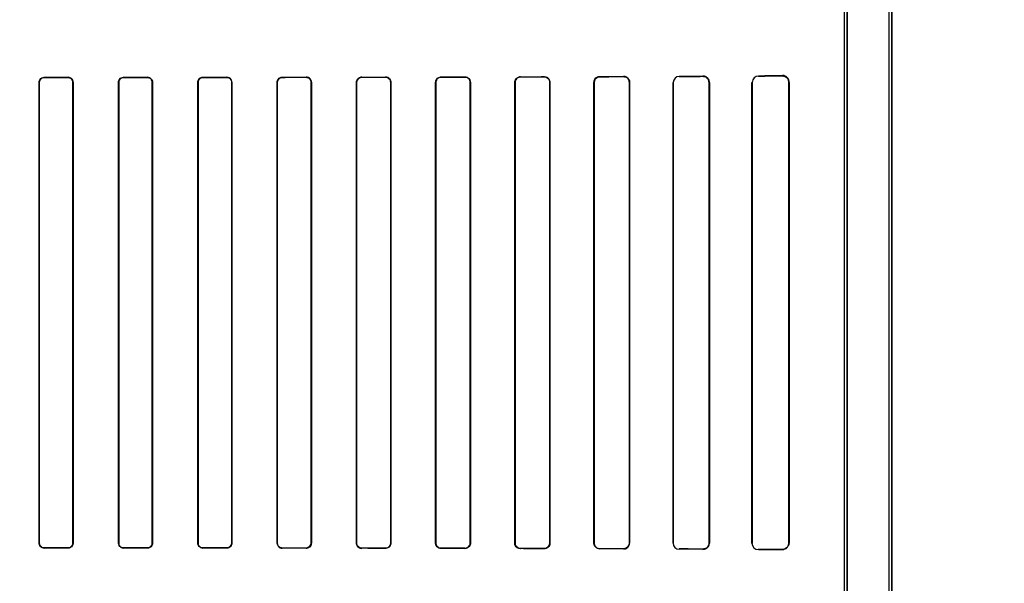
# Model space of a CAD drawing. Header units: millimetres. Extents: x 0 to 297, y 0 to 210.
# Tile 179 of 256: x 58.74 to 59.236, y 158.323 to 158.607. Entities that reach past the tile are written whole.
import ezdxf

# ---------------------------------------------------------------- set-up
doc = ezdxf.new("R2010")
doc.units = ezdxf.units.MM
doc.header["$LTSCALE"] = 16.335
doc.layers.get('0').update_dxf_attribs({"linetype": 'CONTINUOUS'})
for name, color, linetype in [('AXES_REF', 7, 'CONTINUOUS'), ('INTFCLR_1', 7, 'CONTINUOUS'), ('INTFCLR_72935', 7, 'CONTINUOUS')]:
    doc.layers.add(name, color=color, linetype=linetype)

msp = doc.modelspace()

# ---------------------------------------------------------------- linework, layer by layer
at = {"color": 7, "linetype": 'Continuous'}
for radius in [7.75666, 7.756, 7.70633]:
    msp.add_circle((57.5224, 154.5393), radius, dxfattribs=at)
msp.add_arc((57.5224, 154.5393), 7.68, 278.277129, 261.722871, dxfattribs=at)
at = {"layer": 'AXES_REF', "color": 9, "linetype": 'Continuous'}
for radius in [7.07561, 4.74286]:
    msp.add_circle((57.5224, 154.5393), radius, dxfattribs=at)
at = {"layer": 'INTFCLR_1', "color": 6, "linetype": 'Continuous'}
for p, q in [((59.17845, 157.33929), (59.17845, 159.4753)), ((59.17986, 157.33929), (59.17986, 159.47529)), ((59.15586, 157.76521), (59.15586, 158.72936)), ((59.15728, 158.72936), (59.15728, 157.76521)), ((58.75008, 158.34329), (58.75008, 158.57529)), ((58.75016, 158.34329), (58.75016, 158.57529)), ((58.76709, 158.57529), (58.76709, 158.34329)), ((58.76717, 158.57529), (58.76717, 158.34329)), ((58.79007, 158.34329), (58.79007, 158.57529)), ((58.79015, 158.34329), (58.79015, 158.57529)), ((58.8071, 158.57529), (58.8071, 158.34329)), ((58.80719, 158.57529), (58.80719, 158.34329)), ((58.83004, 158.34329), (58.83004, 158.57529)), ((58.83013, 158.34329), (58.83013, 158.57529)), ((58.84713, 158.57529), (58.84713, 158.34329)), ((58.84722, 158.57529), (58.84722, 158.34329)), ((58.87001, 158.34329), (58.87001, 158.57529)), ((58.87009, 158.34329), (58.87009, 158.57529)), ((58.88717, 158.57529), (58.88717, 158.34329)), ((58.88726, 158.57529), (58.88726, 158.34329)), ((58.90995, 158.34329), (58.90995, 158.57529)), ((58.91004, 158.34329), (58.91004, 158.57529)), ((58.92723, 158.57529), (58.92723, 158.34329)), ((58.92732, 158.57529), (58.92732, 158.34329)), ((58.94988, 158.34329), (58.94988, 158.57529)), ((58.94998, 158.34329), (58.94998, 158.57529)), ((58.96731, 158.57529), (58.96731, 158.34329)), ((58.96741, 158.57529), (58.96741, 158.34329)), ((58.98979, 158.34329), (58.98979, 158.57529)), ((58.98989, 158.34329), (58.98989, 158.57529)), ((59.0074, 158.57529), (59.0074, 158.34329)), ((59.00751, 158.57529), (59.00751, 158.34329)), ((59.02967, 158.34329), (59.02967, 158.57529)), ((59.02978, 158.34329), (59.02978, 158.57529)), ((59.04752, 158.57529), (59.04752, 158.34329)), ((59.04764, 158.57529), (59.04764, 158.34329)), ((59.06951, 158.34329), (59.06951, 158.57529)), ((59.06964, 158.34329), (59.06964, 158.57529)), ((59.08768, 158.57529), (59.08768, 158.34329)), ((59.08783, 158.57529), (59.08783, 158.34329)), ((59.10929, 158.34329), (59.10929, 158.57529)), ((59.10946, 158.34329), (59.10946, 158.57529)), ((59.1279, 158.57529), (59.1279, 158.34329)), ((59.1281, 158.57529), (59.1281, 158.34329))]:
    msp.add_line(p, q, dxfattribs=at)
at = {"layer": 'INTFCLR_1', "color": 9, "linetype": 'Continuous'}
for p, q in [((58.75262, 158.57783), (58.75262, 158.57775)), ((58.76462, 158.57775), (58.76462, 158.57783)), ((58.79262, 158.57784), (58.79262, 158.57776)), ((58.80462, 158.57776), (58.80462, 158.57785)), ((58.83262, 158.57787), (58.83262, 158.57778)), ((58.84462, 158.57779), (58.84462, 158.57788)), ((58.87262, 158.57791), (58.87262, 158.57782)), ((58.88462, 158.57783), (58.88462, 158.57792)), ((58.91262, 158.57796), (58.91262, 158.57787)), ((58.92462, 158.57789), (58.92462, 158.57798)), ((58.95262, 158.57804), (58.95262, 158.57794)), ((58.96462, 158.57796), (58.96462, 158.57806)), ((58.99262, 158.57813), (58.99262, 158.57803)), ((59.00462, 158.57806), (59.00462, 158.57817)), ((59.03262, 158.57825), (59.03262, 158.57814)), ((59.04462, 158.57818), (59.04462, 158.5783)), ((59.07262, 158.57841), (59.07262, 158.57828)), ((59.08462, 158.57833), (59.08462, 158.57847)), ((59.11262, 158.57864), (59.11262, 158.57847)), ((59.12462, 158.57854), (59.12462, 158.57873)), ((58.75016, 158.57529), (58.75008, 158.57529)), ((58.76717, 158.57529), (58.76709, 158.57529)), ((58.79015, 158.57529), (58.79007, 158.57529)), ((58.80719, 158.57529), (58.8071, 158.57529)), ((58.83013, 158.57529), (58.83004, 158.57529)), ((58.84722, 158.57529), (58.84713, 158.57529)), ((58.87009, 158.57529), (58.87001, 158.57529)), ((58.88726, 158.57529), (58.88717, 158.57529)), ((58.91004, 158.57529), (58.90995, 158.57529)), ((58.92732, 158.57529), (58.92723, 158.57529)), ((58.94998, 158.57529), (58.94988, 158.57529)), ((58.96741, 158.57529), (58.96731, 158.57529)), ((58.98989, 158.57529), (58.98979, 158.57529)), ((59.00751, 158.57529), (59.0074, 158.57529)), ((59.02978, 158.57529), (59.02967, 158.57529)), ((59.04764, 158.57529), (59.04752, 158.57529)), ((59.06964, 158.57529), (59.06951, 158.57529)), ((59.08783, 158.57529), (59.08768, 158.57529)), ((59.10946, 158.57529), (59.10929, 158.57529)), ((59.1281, 158.57529), (59.1279, 158.57529)), ((58.75008, 158.34329), (58.75016, 158.34329)), ((58.76709, 158.34329), (58.76717, 158.34329)), ((58.79007, 158.34329), (58.79015, 158.34329)), ((58.8071, 158.34329), (58.80719, 158.34329)), ((58.83004, 158.34329), (58.83013, 158.34329)), ((58.84713, 158.34329), (58.84722, 158.34329)), ((58.87001, 158.34329), (58.87009, 158.34329)), ((58.88717, 158.34329), (58.88726, 158.34329)), ((58.90995, 158.34329), (58.91004, 158.34329)), ((58.92723, 158.34329), (58.92732, 158.34329)), ((58.94988, 158.34329), (58.94998, 158.34329)), ((58.96731, 158.34329), (58.96741, 158.34329)), ((58.98979, 158.34329), (58.98989, 158.34329)), ((59.0074, 158.34329), (59.00751, 158.34329)), ((59.02967, 158.34329), (59.02978, 158.34329)), ((59.04752, 158.34329), (59.04764, 158.34329)), ((59.06951, 158.34329), (59.06964, 158.34329)), ((59.08768, 158.34329), (59.08783, 158.34329)), ((59.10929, 158.34329), (59.10946, 158.34329)), ((59.1279, 158.34329), (59.1281, 158.34329)), ((58.75262, 158.34083), (58.75262, 158.34074)), ((58.76462, 158.34074), (58.76462, 158.34082)), ((58.79262, 158.34082), (58.79262, 158.34073)), ((58.80462, 158.34073), (58.80462, 158.34081)), ((58.83262, 158.34079), (58.83262, 158.34071)), ((58.84462, 158.3407), (58.84462, 158.34078)), ((58.87262, 158.34075), (58.87262, 158.34067)), ((58.88462, 158.34065), (58.88462, 158.34074)), ((58.91262, 158.3407), (58.91262, 158.34061)), ((58.92462, 158.34059), (58.92462, 158.34068)), ((58.95262, 158.34063), (58.95262, 158.34054)), ((58.96462, 158.34051), (58.96462, 158.34061)), ((58.99262, 158.34055), (58.99262, 158.34044)), ((59.00462, 158.34041), (59.00462, 158.34052)), ((59.03262, 158.34044), (59.03262, 158.34032)), ((59.04462, 158.34028), (59.04462, 158.3404)), ((59.07262, 158.34029), (59.07262, 158.34016)), ((59.08462, 158.3401), (59.08462, 158.34024)), ((59.11262, 158.3401), (59.11262, 158.33993)), ((59.12462, 158.33984), (59.12462, 158.34003))]:
    msp.add_line(p, q, dxfattribs=at)
at = {"layer": 'INTFCLR_1', "color": 7, "linetype": 'Continuous'}
for points in [[(59.04562, 158.57813), (59.04552, 158.57816), (59.04541, 158.57819), (59.04531, 158.57822), (59.0452, 158.57824), (59.04509, 158.57826), (59.04497, 158.57828), (59.04486, 158.57829), (59.04474, 158.5783), (59.04462, 158.5783)], [(59.08462, 158.57833), (59.08473, 158.57833), (59.08484, 158.57832), (59.08495, 158.57831), (59.08506, 158.5783), (59.08518, 158.57828), (59.08529, 158.57826), (59.0854, 158.57824), (59.0855, 158.57821), (59.0856, 158.57817)], [(59.12462, 158.57854), (59.12475, 158.57854), (59.12487, 158.57853), (59.12498, 158.57852), (59.12509, 158.57851), (59.1252, 158.57849), (59.12531, 158.57847), (59.12541, 158.57845), (59.12551, 158.57842), (59.1256, 158.5784)], [(59.0856, 158.3404), (59.0855, 158.34037), (59.0854, 158.34034), (59.08529, 158.34031), (59.08518, 158.34029), (59.08508, 158.34027), (59.08497, 158.34026), (59.08485, 158.34025), (59.08474, 158.34024), (59.08462, 158.34024)], [(59.1256, 158.34018), (59.12551, 158.34015), (59.12541, 158.34012), (59.1253, 158.3401), (59.1252, 158.34008), (59.12509, 158.34006), (59.12498, 158.34005), (59.12487, 158.34004), (59.12475, 158.34003), (59.12462, 158.34003)]]:
    msp.add_lwpolyline(points, dxfattribs=at)
at = {"layer": 'INTFCLR_1', "color": 6, "linetype": 'Continuous'}
for centre, radius, start, end in [((59.07264, 158.57529), 0.00299, 90.2306, 179.9982), ((59.12465, 158.57529), 0.00345, 0.0106, 90.4957), ((59.04463, 158.34329), 0.00301, 269.7832, 359.9982), ((59.11265, 158.34329), 0.00335, 180.0055, 269.6007)]:
    msp.add_arc(centre, radius, start, end, dxfattribs=at)
for centre, major_axis, start_param, end_param in [((58.73862, 158.57929), (0.41724, 0), -1.537236, -1.508442), ((58.73862, 158.57929), (0.44124, 0), -1.539062, -1.511838), ((58.73862, 158.57929), (0.41724, 0), -1.441011, -1.411947), ((58.73862, 158.57929), (0.44124, 0), -1.448107, -1.420655), ((58.73862, 158.57929), (0.41724, 0), -1.343557, -1.313932), ((58.73862, 158.57929), (0.44124, 0), -1.356116, -1.328192), ((58.73862, 158.57929), (0.41724, 0), -1.243846, -1.213314), ((58.73862, 158.57929), (0.44124, 0), -1.262235, -1.233556), ((58.73862, 158.57929), (0.41724, 0), -1.140627, -1.108745), ((58.73862, 158.57929), (0.44124, 0), -1.165445, -1.135656), ((58.73862, 158.57929), (0.41724, 0), -1.032246, -0.998394), ((58.73862, 158.57929), (0.44124, 0), -1.064439, -1.033062), ((58.73862, 158.57929), (0.41724, 0), -0.9163, -0.879521), ((58.73862, 158.57929), (0.44124, 0), -0.9574, -0.923735), ((58.73862, 158.57929), (0.41724, 0), -0.788898, -0.747504), ((58.73862, 158.57929), (0.44124, 0), -0.841558, -0.804464), ((58.73862, 158.57929), (0.41724, 0), -0.642675, -0.593022), ((58.73862, 158.57929), (0.44124, 0), -0.712156, -0.66947), ((58.73862, 158.57929), (0.41724, 0), -0.4593, -0.389436), ((58.73862, 158.57929), (0.44124, 0), -0.559335, -0.505765), ((58.73862, 158.33929), (0.44124, 0), 1.511838, 1.539062), ((58.73862, 158.33929), (0.41724, 0), 1.508442, 1.537236), ((58.73862, 158.33929), (0.44124, 0), 1.420655, 1.448107), ((58.73862, 158.33929), (0.41724, 0), 1.411947, 1.441011), ((58.73862, 158.33929), (0.44124, 0), 1.328192, 1.356116), ((58.73862, 158.33929), (0.41724, 0), 1.313932, 1.343557), ((58.73862, 158.33929), (0.44124, 0), 1.233556, 1.262235), ((58.73862, 158.33929), (0.41724, 0), 1.213314, 1.243846), ((58.73862, 158.33929), (0.44124, 0), 1.135656, 1.165445), ((58.73862, 158.33929), (0.41724, 0), 1.108745, 1.140627), ((58.73862, 158.33929), (0.44124, 0), 1.033062, 1.064439), ((58.73862, 158.33929), (0.41724, 0), 0.998394, 1.032246), ((58.73862, 158.33929), (0.44124, 0), 0.923735, 0.9574), ((58.73862, 158.33929), (0.41724, 0), 0.879521, 0.9163), ((58.73862, 158.33929), (0.44124, 0), 0.804464, 0.841558), ((58.73862, 158.33929), (0.41724, 0), 0.747504, 0.788898), ((58.73862, 158.33929), (0.44124, 0), 0.66947, 0.712156), ((58.73862, 158.33929), (0.41724, 0), 0.593022, 0.642675), ((58.73862, 158.33929), (0.44124, 0), 0.505765, 0.559335), ((58.73862, 158.33929), (0.41724, 0), 0.389436, 0.4593)]:
    msp.add_ellipse(centre, major_axis=major_axis, ratio=0.003491, start_param=start_param, end_param=end_param, dxfattribs=at)
for points, knots in [([(58.75008, 158.57529), (58.75008, 158.57578), (58.75045, 158.5771), (58.75182, 158.57783), (58.75262, 158.57783)], [0, 0, 0, 0, 0.381416, 1, 1, 1, 1]), ([(58.75016, 158.57529), (58.75016, 158.57586), (58.75062, 158.57715), (58.75194, 158.57775), (58.75262, 158.57775)], [0, 0, 0, 0, 0.453813, 1, 1, 1, 1]), ([(58.76717, 158.57529), (58.76717, 158.57574), (58.76684, 158.57705), (58.76546, 158.57783), (58.76462, 158.57783)], [0, 0, 0, 0, 0.349847, 1, 1, 1, 1]), ([(58.76462, 158.57775), (58.7651, 158.57775), (58.76638, 158.57739), (58.76709, 158.57606), (58.76709, 158.57529)], [0, 0, 0, 0, 0.381752, 1, 1, 1, 1]), ([(58.79007, 158.57529), (58.79007, 158.57578), (58.79044, 158.57711), (58.79182, 158.57784), (58.79262, 158.57784)], [0, 0, 0, 0, 0.380354, 1, 1, 1, 1]), ([(58.79015, 158.57529), (58.79015, 158.57586), (58.79062, 158.57716), (58.79194, 158.57776), (58.79262, 158.57776)], [0, 0, 0, 0, 0.455659, 1, 1, 1, 1]), ([(58.80719, 158.57529), (58.80719, 158.57574), (58.80686, 158.57705), (58.80547, 158.57785), (58.80462, 158.57785)], [0, 0, 0, 0, 0.345399, 1, 1, 1, 1]), ([(58.80462, 158.57776), (58.80511, 158.57776), (58.80639, 158.5774), (58.8071, 158.57606), (58.8071, 158.57529)], [0, 0, 0, 0, 0.383191, 1, 1, 1, 1]), ([(58.83004, 158.57529), (58.83004, 158.57578), (58.83042, 158.57712), (58.83181, 158.57787), (58.83262, 158.57787)], [0, 0, 0, 0, 0.377865, 1, 1, 1, 1]), ([(58.83013, 158.57529), (58.83013, 158.57586), (58.83059, 158.57717), (58.83192, 158.57778), (58.83262, 158.57778)], [0, 0, 0, 0, 0.450447, 1, 1, 1, 1]), ([(58.84722, 158.57529), (58.84722, 158.57573), (58.84689, 158.57707), (58.84549, 158.57788), (58.84462, 158.57788)], [0, 0, 0, 0, 0.341445, 1, 1, 1, 1]), ([(58.84462, 158.57779), (58.84511, 158.57779), (58.84642, 158.57742), (58.84713, 158.57607), (58.84713, 158.57529)], [0, 0, 0, 0, 0.385961, 1, 1, 1, 1]), ([(58.87001, 158.57529), (58.87001, 158.57587), (58.87047, 158.57725), (58.87187, 158.57791), (58.87262, 158.57791)], [0, 0, 0, 0, 0.439306, 1, 1, 1, 1]), ([(58.87009, 158.57529), (58.87009, 158.57586), (58.87055, 158.57719), (58.87191, 158.57782), (58.87262, 158.57782)], [0, 0, 0, 0, 0.445822, 1, 1, 1, 1]), ([(58.88462, 158.57792), (58.88509, 158.57792), (58.88645, 158.57758), (58.88726, 158.57615), (58.88726, 158.57529)], [0, 0, 0, 0, 0.350516, 1, 1, 1, 1]), ([(58.88462, 158.57783), (58.88513, 158.57783), (58.88645, 158.57745), (58.88717, 158.57608), (58.88717, 158.57529)], [0, 0, 0, 0, 0.39028, 1, 1, 1, 1]), ([(58.90995, 158.57529), (58.90995, 158.57588), (58.91042, 158.57728), (58.91185, 158.57796), (58.91262, 158.57796)], [0, 0, 0, 0, 0.432834, 1, 1, 1, 1]), ([(58.91004, 158.57529), (58.91004, 158.57586), (58.91049, 158.57721), (58.91188, 158.57787), (58.91262, 158.57787)], [0, 0, 0, 0, 0.434514, 1, 1, 1, 1]), ([(58.92462, 158.57798), (58.92511, 158.57798), (58.9265, 158.57763), (58.92732, 158.57617), (58.92732, 158.57529)], [0, 0, 0, 0, 0.356863, 1, 1, 1, 1]), ([(58.92462, 158.57789), (58.92515, 158.57789), (58.92651, 158.57749), (58.92723, 158.57609), (58.92723, 158.57529)], [0, 0, 0, 0, 0.396507, 1, 1, 1, 1]), ([(58.94988, 158.57529), (58.94988, 158.57588), (58.95034, 158.57732), (58.95182, 158.57804), (58.95262, 158.57804)], [0, 0, 0, 0, 0.424164, 1, 1, 1, 1]), ([(58.94998, 158.57529), (58.94998, 158.57586), (58.95043, 158.57725), (58.95185, 158.57794), (58.95262, 158.57794)], [0, 0, 0, 0, 0.426865, 1, 1, 1, 1]), ([(58.96462, 158.57806), (58.96514, 158.57806), (58.96658, 158.57768), (58.96741, 158.57618), (58.96741, 158.57529)], [0, 0, 0, 0, 0.365847, 1, 1, 1, 1]), ([(58.96462, 158.57796), (58.96512, 158.57797), (58.9665, 158.5776), (58.96731, 158.57615), (58.96731, 158.57529)], [0, 0, 0, 0, 0.362579, 1, 1, 1, 1]), ([(58.98979, 158.57529), (58.98979, 158.57588), (58.99025, 158.57737), (58.99177, 158.57813), (58.99262, 158.57813)], [0, 0, 0, 0, 0.412854, 1, 1, 1, 1]), ([(58.98989, 158.57529), (58.98989, 158.57587), (58.99034, 158.5773), (58.99181, 158.57803), (58.99262, 158.57803)], [0, 0, 0, 0, 0.417005, 1, 1, 1, 1]), ([(59.00462, 158.57817), (59.00518, 158.57817), (59.00668, 158.57775), (59.00751, 158.5762), (59.00751, 158.57529)], [0, 0, 0, 0, 0.379371, 1, 1, 1, 1]), ([(59.00462, 158.57806), (59.00515, 158.57806), (59.00659, 158.57767), (59.0074, 158.57617), (59.0074, 158.57529)], [0, 0, 0, 0, 0.373842, 1, 1, 1, 1]), ([(59.02967, 158.57529), (59.02967, 158.57588), (59.03012, 158.57742), (59.03171, 158.57825), (59.03262, 158.57825)], [0, 0, 0, 0, 0.39343, 1, 1, 1, 1]), ([(59.02978, 158.57529), (59.02978, 158.57587), (59.03023, 158.57735), (59.03176, 158.57814), (59.03262, 158.57814)], [0, 0, 0, 0, 0.402384, 1, 1, 1, 1]), ([(59.04462, 158.57818), (59.0452, 158.57818), (59.04671, 158.57774), (59.04752, 158.57618), (59.04752, 158.57529)], [0, 0, 0, 0, 0.39382, 1, 1, 1, 1]), ([(58.75008, 158.34329), (58.75008, 158.3427), (58.75055, 158.34136), (58.75191, 158.34074), (58.75262, 158.34074)], [0, 0, 0, 0, 0.453711, 1, 1, 1, 1]), ([(58.75262, 158.34083), (58.75215, 158.34083), (58.75087, 158.34119), (58.75016, 158.34251), (58.75016, 158.34329)], [0, 0, 0, 0, 0.381533, 1, 1, 1, 1]), ([(58.76717, 158.34329), (58.76717, 158.34279), (58.7668, 158.34147), (58.76542, 158.34074), (58.76462, 158.34074)], [0, 0, 0, 0, 0.381125, 1, 1, 1, 1]), ([(58.76709, 158.34329), (58.76709, 158.34271), (58.76662, 158.34141), (58.7653, 158.34082), (58.76462, 158.34082)], [0, 0, 0, 0, 0.459192, 1, 1, 1, 1]), ([(58.79007, 158.34329), (58.79007, 158.34284), (58.7904, 158.34152), (58.79178, 158.34073), (58.79262, 158.34073)], [0, 0, 0, 0, 0.346964, 1, 1, 1, 1]), ([(58.79262, 158.34082), (58.79214, 158.34082), (58.79086, 158.34118), (58.79015, 158.34251), (58.79015, 158.34329)], [0, 0, 0, 0, 0.382518, 1, 1, 1, 1]), ([(58.80719, 158.34329), (58.80719, 158.34279), (58.80681, 158.34146), (58.80543, 158.34072), (58.80462, 158.34073)], [0, 0, 0, 0, 0.379458, 1, 1, 1, 1]), ([(58.8071, 158.34329), (58.8071, 158.34271), (58.80664, 158.34141), (58.80531, 158.34081), (58.80462, 158.34081)], [0, 0, 0, 0, 0.453787, 1, 1, 1, 1]), ([(58.83004, 158.34329), (58.83004, 158.34284), (58.83037, 158.34151), (58.83177, 158.34071), (58.83262, 158.34071)], [0, 0, 0, 0, 0.342753, 1, 1, 1, 1]), ([(58.83262, 158.34079), (58.83214, 158.34079), (58.83084, 158.34116), (58.83013, 158.34251), (58.83013, 158.34329)], [0, 0, 0, 0, 0.38478, 1, 1, 1, 1]), ([(58.84722, 158.34329), (58.84722, 158.3427), (58.84675, 158.34134), (58.84536, 158.3407), (58.84462, 158.3407)], [0, 0, 0, 0, 0.442115, 1, 1, 1, 1]), ([(58.84713, 158.34329), (58.84713, 158.34271), (58.84667, 158.34139), (58.84533, 158.34078), (58.84462, 158.34078)], [0, 0, 0, 0, 0.449607, 1, 1, 1, 1]), ([(58.87262, 158.34075), (58.87212, 158.34076), (58.87081, 158.34114), (58.87009, 158.3425), (58.87009, 158.34329)], [0, 0, 0, 0, 0.388492, 1, 1, 1, 1]), ([(58.88717, 158.34329), (58.88717, 158.34272), (58.88672, 158.34138), (58.88535, 158.34074), (58.88462, 158.34074)], [0, 0, 0, 0, 0.438001, 1, 1, 1, 1]), ([(58.88726, 158.34329), (58.88726, 158.3427), (58.8868, 158.34131), (58.88538, 158.34065), (58.88462, 158.34065)], [0, 0, 0, 0, 0.436747, 1, 1, 1, 1]), ([(58.91262, 158.34061), (58.91214, 158.34061), (58.91076, 158.34097), (58.90995, 158.34241), (58.90995, 158.34329)], [0, 0, 0, 0, 0.354298, 1, 1, 1, 1]), ([(58.91262, 158.3407), (58.91211, 158.3407), (58.91076, 158.3411), (58.91004, 158.34249), (58.91004, 158.34329)], [0, 0, 0, 0, 0.393954, 1, 1, 1, 1]), ([(58.92723, 158.34329), (58.92723, 158.34271), (58.92678, 158.34135), (58.92538, 158.34068), (58.92462, 158.34068)], [0, 0, 0, 0, 0.431437, 1, 1, 1, 1]), ([(58.92732, 158.34329), (58.92732, 158.3427), (58.92686, 158.34128), (58.92541, 158.34059), (58.92462, 158.34059)], [0, 0, 0, 0, 0.429291, 1, 1, 1, 1]), ([(58.95262, 158.34054), (58.95212, 158.34054), (58.9507, 158.34092), (58.94988, 158.3424), (58.94988, 158.34329)], [0, 0, 0, 0, 0.361997, 1, 1, 1, 1]), ([(58.95262, 158.34063), (58.95208, 158.34064), (58.9507, 158.34105), (58.94998, 158.34248), (58.94998, 158.34329)], [0, 0, 0, 0, 0.401644, 1, 1, 1, 1]), ([(58.96731, 158.34329), (58.96731, 158.34271), (58.96685, 158.34131), (58.96541, 158.34061), (58.96462, 158.34061)], [0, 0, 0, 0, 0.422805, 1, 1, 1, 1]), ([(58.96741, 158.34329), (58.96741, 158.34269), (58.96694, 158.34124), (58.96544, 158.34051), (58.96462, 158.34051)], [0, 0, 0, 0, 0.419413, 1, 1, 1, 1]), ([(58.99262, 158.34044), (58.99208, 158.34044), (58.99061, 158.34085), (58.98979, 158.34238), (58.98979, 158.34329)], [0, 0, 0, 0, 0.373746, 1, 1, 1, 1]), ([(58.99262, 158.34055), (58.99211, 158.34055), (58.99069, 158.34093), (58.98989, 158.34241), (58.98989, 158.34329)], [0, 0, 0, 0, 0.369219, 1, 1, 1, 1]), ([(59.0074, 158.34329), (59.0074, 158.34271), (59.00695, 158.34126), (59.00545, 158.34051), (59.00462, 158.34052)], [0, 0, 0, 0, 0.4116, 1, 1, 1, 1]), ([(59.00751, 158.34329), (59.00751, 158.34269), (59.00705, 158.34119), (59.0055, 158.34041), (59.00462, 158.34041)], [0, 0, 0, 0, 0.405294, 1, 1, 1, 1]), ([(59.03262, 158.34032), (59.03203, 158.34032), (59.03049, 158.34078), (59.02967, 158.34238), (59.02967, 158.34329)], [0, 0, 0, 0, 0.394588, 1, 1, 1, 1]), ([(59.04752, 158.34329), (59.04752, 158.34271), (59.04708, 158.3412), (59.04552, 158.34039), (59.04462, 158.3404)], [0, 0, 0, 0, 0.392608, 1, 1, 1, 1])]:
    msp.add_open_spline(points, degree=3, knots=knots, dxfattribs=at)
at = {"layer": 'INTFCLR_1', "color": 7, "linetype": 'Continuous'}
for points, knots in [([(59.04462, 158.5783), (59.04524, 158.57829), (59.04681, 158.57783), (59.04765, 158.57621), (59.04764, 158.57529)], [0, 0, 0, 0, 0.401573, 1, 1, 1, 1]), ([(59.08462, 158.57833), (59.0852, 158.57832), (59.08627, 158.57803), (59.0874, 158.57684), (59.08768, 158.57582), (59.08768, 158.57529)], [0, 0, 0, 0, 0.362579, 0.663883, 1, 1, 1, 1]), ([(59.0856, 158.57817), (59.08611, 158.578), (59.08721, 158.57728), (59.08768, 158.57599), (59.08768, 158.57529)], [0, 0, 0, 0, 0.432621, 1, 1, 1, 1]), ([(59.12462, 158.57854), (59.12513, 158.57854), (59.12622, 158.57829), (59.12754, 158.57712), (59.1279, 158.57591), (59.1279, 158.57529)], [0, 0, 0, 0, 0.299644, 0.633021, 1, 1, 1, 1]), ([(59.1256, 158.5784), (59.12605, 158.57826), (59.12726, 158.57759), (59.1279, 158.57617), (59.1279, 158.57529)], [0, 0, 0, 0, 0.345302, 1, 1, 1, 1]), ([(59.08768, 158.34329), (59.08768, 158.34276), (59.08741, 158.34174), (59.08628, 158.34055), (59.0852, 158.34025), (59.08462, 158.34024)], [0, 0, 0, 0, 0.33515, 0.63236, 1, 1, 1, 1]), ([(59.1279, 158.34329), (59.1279, 158.34284), (59.1277, 158.3419), (59.12667, 158.3405), (59.12538, 158.34004), (59.12462, 158.34003)], [0, 0, 0, 0, 0.264771, 0.552584, 1, 1, 1, 1])]:
    msp.add_open_spline(points, degree=3, knots=knots, dxfattribs=at)
at = {"layer": 'INTFCLR_72935', "color": 6, "linetype": 'Continuous'}
for p, q in [((59.17845, 157.33929), (59.17845, 159.47531)), ((59.17986, 159.47529), (59.17986, 157.33929)), ((59.15586, 157.76287), (59.15586, 158.7317)), ((59.15728, 157.76144), (59.15728, 158.73313)), ((58.75008, 158.57529), (58.75008, 158.34329)), ((58.75016, 158.57529), (58.75016, 158.34329)), ((58.76709, 158.34329), (58.76709, 158.57529)), ((58.76717, 158.34329), (58.76717, 158.57529)), ((58.79007, 158.57529), (58.79007, 158.34329)), ((58.79015, 158.57529), (58.79015, 158.34329)), ((58.8071, 158.34329), (58.8071, 158.57529)), ((58.80719, 158.34329), (58.80719, 158.57529)), ((58.83004, 158.57529), (58.83004, 158.34329)), ((58.83013, 158.57529), (58.83013, 158.34329)), ((58.84713, 158.34329), (58.84713, 158.57529)), ((58.84722, 158.34329), (58.84722, 158.57529)), ((58.87001, 158.57529), (58.87001, 158.34329)), ((58.87009, 158.57529), (58.87009, 158.34329)), ((58.88717, 158.34329), (58.88717, 158.57529)), ((58.88726, 158.34329), (58.88726, 158.57529)), ((58.90995, 158.57529), (58.90995, 158.34329)), ((58.91004, 158.57529), (58.91004, 158.34329)), ((58.92723, 158.34329), (58.92723, 158.57529)), ((58.92732, 158.34329), (58.92732, 158.57529)), ((58.94988, 158.57529), (58.94988, 158.34329)), ((58.94998, 158.57529), (58.94998, 158.34329)), ((58.96731, 158.34329), (58.96731, 158.57529)), ((58.96741, 158.34329), (58.96741, 158.57529)), ((58.98979, 158.57529), (58.98979, 158.34329)), ((58.98989, 158.57529), (58.98989, 158.34329)), ((59.0074, 158.34329), (59.0074, 158.57529)), ((59.00751, 158.34329), (59.00751, 158.57529)), ((59.02967, 158.57529), (59.02967, 158.34329)), ((59.02978, 158.57529), (59.02978, 158.34329)), ((59.04752, 158.34329), (59.04752, 158.57529)), ((59.04764, 158.34329), (59.04764, 158.57529)), ((59.06951, 158.57529), (59.06951, 158.34329)), ((59.06964, 158.57529), (59.06964, 158.34329)), ((59.08768, 158.34329), (59.08768, 158.57529)), ((59.08783, 158.34329), (59.08783, 158.57529)), ((59.10929, 158.57529), (59.10929, 158.34329)), ((59.10946, 158.57529), (59.10946, 158.34329)), ((59.1279, 158.34329), (59.1279, 158.57529)), ((59.1281, 158.34329), (59.1281, 158.57529))]:
    msp.add_line(p, q, dxfattribs=at)
at = {"layer": 'INTFCLR_72935', "color": 9, "linetype": 'Continuous'}
for p, q in [((58.75262, 158.57775), (58.75262, 158.57783)), ((58.76462, 158.57783), (58.76462, 158.57775)), ((58.79262, 158.57776), (58.79262, 158.57784)), ((58.80462, 158.57785), (58.80462, 158.57776)), ((58.83262, 158.57778), (58.83262, 158.57787)), ((58.84462, 158.57788), (58.84462, 158.57779)), ((58.87262, 158.57782), (58.87262, 158.57791)), ((58.88462, 158.57792), (58.88462, 158.57783)), ((58.91262, 158.57787), (58.91262, 158.57796)), ((58.92462, 158.57798), (58.92462, 158.57789)), ((58.95262, 158.57794), (58.95262, 158.57804)), ((58.96462, 158.57806), (58.96462, 158.57796)), ((58.99262, 158.57803), (58.99262, 158.57813)), ((59.00462, 158.57817), (59.00462, 158.57806)), ((59.03262, 158.57814), (59.03262, 158.57825)), ((59.04462, 158.5783), (59.04462, 158.57818)), ((59.07262, 158.57828), (59.07262, 158.57841)), ((59.08462, 158.57847), (59.08462, 158.57833)), ((59.11262, 158.57847), (59.11262, 158.57864)), ((59.12462, 158.57873), (59.12462, 158.57854)), ((58.75008, 158.57529), (58.75016, 158.57529)), ((58.76709, 158.57529), (58.76717, 158.57529)), ((58.79007, 158.57529), (58.79015, 158.57529)), ((58.8071, 158.57529), (58.80719, 158.57529)), ((58.83004, 158.57529), (58.83013, 158.57529)), ((58.84713, 158.57529), (58.84722, 158.57529)), ((58.87001, 158.57529), (58.87009, 158.57529)), ((58.88717, 158.57529), (58.88726, 158.57529)), ((58.90995, 158.57529), (58.91004, 158.57529)), ((58.92723, 158.57529), (58.92732, 158.57529)), ((58.94988, 158.57529), (58.94998, 158.57529)), ((58.96731, 158.57529), (58.96741, 158.57529)), ((58.98979, 158.57529), (58.98989, 158.57529)), ((59.0074, 158.57529), (59.00751, 158.57529)), ((59.02967, 158.57529), (59.02978, 158.57529)), ((59.04752, 158.57529), (59.04764, 158.57529)), ((59.06951, 158.57529), (59.06964, 158.57529)), ((59.08768, 158.57529), (59.08783, 158.57529)), ((59.10929, 158.57529), (59.10946, 158.57529)), ((59.1279, 158.57529), (59.1281, 158.57529)), ((58.75016, 158.34329), (58.75008, 158.34329)), ((58.76717, 158.34329), (58.76709, 158.34329)), ((58.79015, 158.34329), (58.79007, 158.34329)), ((58.80719, 158.34329), (58.8071, 158.34329)), ((58.83013, 158.34329), (58.83004, 158.34329)), ((58.84722, 158.34329), (58.84713, 158.34329)), ((58.87009, 158.34329), (58.87001, 158.34329)), ((58.88726, 158.34329), (58.88717, 158.34329)), ((58.91004, 158.34329), (58.90995, 158.34329)), ((58.92732, 158.34329), (58.92723, 158.34329)), ((58.94998, 158.34329), (58.94988, 158.34329)), ((58.96741, 158.34329), (58.96731, 158.34329)), ((58.98989, 158.34329), (58.98979, 158.34329)), ((59.00751, 158.34329), (59.0074, 158.34329)), ((59.02978, 158.34329), (59.02967, 158.34329)), ((59.04764, 158.34329), (59.04752, 158.34329)), ((59.06964, 158.34329), (59.06951, 158.34329)), ((59.08783, 158.34329), (59.08768, 158.34329)), ((59.10946, 158.34329), (59.10929, 158.34329)), ((59.1281, 158.34329), (59.1279, 158.34329)), ((58.75262, 158.34074), (58.75262, 158.34083)), ((58.76462, 158.34082), (58.76462, 158.34074)), ((58.79262, 158.34073), (58.79262, 158.34082)), ((58.80462, 158.34081), (58.80462, 158.34073)), ((58.83262, 158.34071), (58.83262, 158.34079)), ((58.84462, 158.34078), (58.84462, 158.3407)), ((58.87262, 158.34067), (58.87262, 158.34075)), ((58.88462, 158.34074), (58.88462, 158.34065)), ((58.91262, 158.34061), (58.91262, 158.3407)), ((58.92462, 158.34068), (58.92462, 158.34059)), ((58.95262, 158.34054), (58.95262, 158.34063)), ((58.96462, 158.34061), (58.96462, 158.34051)), ((58.99262, 158.34044), (58.99262, 158.34055)), ((59.00462, 158.34052), (59.00462, 158.34041)), ((59.03262, 158.34032), (59.03262, 158.34044)), ((59.04462, 158.3404), (59.04462, 158.34028)), ((59.07262, 158.34016), (59.07262, 158.34029)), ((59.08462, 158.34024), (59.08462, 158.3401)), ((59.11262, 158.33993), (59.11262, 158.3401)), ((59.12462, 158.34003), (59.12462, 158.33984))]:
    msp.add_line(p, q, dxfattribs=at)
at = {"layer": 'INTFCLR_72935', "color": 7, "linetype": 'Continuous'}
for points in [[(59.08462, 158.57847), (59.08475, 158.57847), (59.08487, 158.57847), (59.08498, 158.57845), (59.0851, 158.57844), (59.0852, 158.57842), (59.08531, 158.5784), (59.08542, 158.57838), (59.08552, 158.57835), (59.08561, 158.57832)], [(59.0856, 158.57818), (59.0855, 158.57821), (59.0854, 158.57824), (59.08529, 158.57826), (59.08518, 158.57828), (59.08508, 158.5783), (59.08497, 158.57831), (59.08485, 158.57832), (59.08474, 158.57833), (59.08462, 158.57833)], [(59.1256, 158.5784), (59.12551, 158.57842), (59.12541, 158.57845), (59.1253, 158.57847), (59.1252, 158.57849), (59.12509, 158.57851), (59.12498, 158.57852), (59.12487, 158.57853), (59.12475, 158.57854), (59.12462, 158.57854)], [(59.04562, 158.34044), (59.04552, 158.34041), (59.04541, 158.34038), (59.04531, 158.34035), (59.0452, 158.34033), (59.04509, 158.34031), (59.04497, 158.3403), (59.04486, 158.34029), (59.04474, 158.34028), (59.04462, 158.34028)], [(59.08462, 158.34024), (59.08473, 158.34024), (59.08484, 158.34025), (59.08495, 158.34026), (59.08506, 158.34027), (59.08518, 158.34029), (59.08529, 158.34031), (59.0854, 158.34034), (59.0855, 158.34037), (59.0856, 158.3404)], [(59.08562, 158.34025), (59.08552, 158.34022), (59.08542, 158.3402), (59.08531, 158.34017), (59.08521, 158.34015), (59.0851, 158.34013), (59.08498, 158.34012), (59.08487, 158.34011), (59.08475, 158.3401), (59.08462, 158.3401)], [(59.12462, 158.34003), (59.12475, 158.34003), (59.12487, 158.34004), (59.12498, 158.34005), (59.12509, 158.34006), (59.1252, 158.34008), (59.12531, 158.3401), (59.12541, 158.34012), (59.12551, 158.34015), (59.1256, 158.34018)]]:
    msp.add_lwpolyline(points, dxfattribs=at)
at = {"layer": 'INTFCLR_72935', "color": 6, "linetype": 'Continuous'}
for centre, radius, start, end in [((59.04463, 158.57529), 0.00301, 0.0019, 90.2168), ((59.07264, 158.57529), 0.00299, 90.2297, 179.999), ((59.11264, 158.57529), 0.00318, 90.316, 179.9978), ((59.07264, 158.34329), 0.00313, 180.0043, 269.7331), ((59.11265, 158.34329), 0.00335, 180.0055, 269.6007)]:
    msp.add_arc(centre, radius, start, end, dxfattribs=at)
for centre, major_axis, start_param, end_param in [((58.73862, 158.57929), (0.41724, 0), -1.537236, -1.508442), ((58.73862, 158.57929), (0.44124, 0), -1.539062, -1.511838), ((58.73862, 158.57929), (0.41724, 0), -1.441011, -1.411947), ((58.73862, 158.57929), (0.44124, 0), -1.448107, -1.420655), ((58.73862, 158.57929), (0.41724, 0), -1.343557, -1.313932), ((58.73862, 158.57929), (0.44124, 0), -1.356116, -1.328192), ((58.73862, 158.57929), (0.41724, 0), -1.243846, -1.213314), ((58.73862, 158.57929), (0.44124, 0), -1.262235, -1.233556), ((58.73862, 158.57929), (0.41724, 0), -1.140627, -1.108745), ((58.73862, 158.57929), (0.44124, 0), -1.165445, -1.135656), ((58.73862, 158.57929), (0.41724, 0), -1.032246, -0.998394), ((58.73862, 158.57929), (0.44124, 0), -1.064439, -1.033062), ((58.73862, 158.57929), (0.41724, 0), -0.9163, -0.879521), ((58.73862, 158.57929), (0.44124, 0), -0.9574, -0.923735), ((58.73862, 158.57929), (0.41724, 0), -0.788898, -0.747504), ((58.73862, 158.57929), (0.44124, 0), -0.841558, -0.804464), ((58.73862, 158.57929), (0.41724, 0), -0.642675, -0.593022), ((58.73862, 158.57929), (0.44124, 0), -0.712156, -0.66947), ((58.73862, 158.57929), (0.41724, 0), -0.4593, -0.389436), ((58.73862, 158.57929), (0.44124, 0), -0.559335, -0.505765), ((58.73862, 158.33929), (0.44124, 0), 1.511838, 1.539062), ((58.73862, 158.33929), (0.41724, 0), 1.508442, 1.537236), ((58.73862, 158.33929), (0.44124, 0), 1.420655, 1.448107), ((58.73862, 158.33929), (0.41724, 0), 1.411947, 1.441011), ((58.73862, 158.33929), (0.44124, 0), 1.328192, 1.356116), ((58.73862, 158.33929), (0.41724, 0), 1.313932, 1.343557), ((58.73862, 158.33929), (0.44124, 0), 1.233556, 1.262235), ((58.73862, 158.33929), (0.41724, 0), 1.213314, 1.243846), ((58.73862, 158.33929), (0.44124, 0), 1.135656, 1.165445), ((58.73862, 158.33929), (0.41724, 0), 1.108745, 1.140627), ((58.73862, 158.33929), (0.44124, 0), 1.033062, 1.064439), ((58.73862, 158.33929), (0.41724, 0), 0.998394, 1.032246), ((58.73862, 158.33929), (0.44124, 0), 0.923735, 0.9574), ((58.73862, 158.33929), (0.41724, 0), 0.879521, 0.9163), ((58.73862, 158.33929), (0.44124, 0), 0.804464, 0.841558), ((58.73862, 158.33929), (0.41724, 0), 0.747504, 0.788898), ((58.73862, 158.33929), (0.44124, 0), 0.66947, 0.712156), ((58.73862, 158.33929), (0.41724, 0), 0.593022, 0.642675), ((58.73862, 158.33929), (0.44124, 0), 0.505765, 0.559335), ((58.73862, 158.33929), (0.41724, 0), 0.389436, 0.4593)]:
    msp.add_ellipse(centre, major_axis=major_axis, ratio=0.003491, start_param=start_param, end_param=end_param, dxfattribs=at)
for points, knots in [([(58.75008, 158.57529), (58.75008, 158.57588), (58.75055, 158.57722), (58.75191, 158.57783), (58.75262, 158.57783)], [0, 0, 0, 0, 0.453711, 1, 1, 1, 1]), ([(58.75262, 158.57775), (58.75214, 158.57775), (58.75086, 158.57738), (58.75016, 158.57605), (58.75016, 158.57529)], [0, 0, 0, 0, 0.386481, 1, 1, 1, 1]), ([(58.76462, 158.57783), (58.76513, 158.57783), (58.76645, 158.57745), (58.76717, 158.57608), (58.76717, 158.57529)], [0, 0, 0, 0, 0.390178, 1, 1, 1, 1]), ([(58.76709, 158.57529), (58.76709, 158.57586), (58.76662, 158.57716), (58.7653, 158.57775), (58.76462, 158.57775)], [0, 0, 0, 0, 0.459192, 1, 1, 1, 1]), ([(58.79007, 158.57529), (58.79007, 158.57588), (58.79055, 158.57723), (58.79191, 158.57784), (58.79262, 158.57784)], [0, 0, 0, 0, 0.455466, 1, 1, 1, 1]), ([(58.79262, 158.57776), (58.79213, 158.57776), (58.79085, 158.57739), (58.79015, 158.57605), (58.79015, 158.57529)], [0, 0, 0, 0, 0.389405, 1, 1, 1, 1]), ([(58.80462, 158.57785), (58.80513, 158.57785), (58.80647, 158.57746), (58.80719, 158.57608), (58.80719, 158.57529)], [0, 0, 0, 0, 0.390739, 1, 1, 1, 1]), ([(58.8071, 158.57529), (58.8071, 158.57586), (58.80664, 158.57717), (58.80531, 158.57776), (58.80462, 158.57776)], [0, 0, 0, 0, 0.453787, 1, 1, 1, 1]), ([(58.83004, 158.57529), (58.83004, 158.57588), (58.83052, 158.57724), (58.8319, 158.57787), (58.83262, 158.57787)], [0, 0, 0, 0, 0.449916, 1, 1, 1, 1]), ([(58.83262, 158.57778), (58.83213, 158.57778), (58.83083, 158.57741), (58.83013, 158.57606), (58.83013, 158.57529)], [0, 0, 0, 0, 0.38908, 1, 1, 1, 1]), ([(58.84722, 158.57529), (58.84722, 158.57587), (58.84675, 158.57723), (58.84536, 158.57788), (58.84462, 158.57788)], [0, 0, 0, 0, 0.442114, 1, 1, 1, 1]), ([(58.84713, 158.57529), (58.84713, 158.57586), (58.84667, 158.57718), (58.84533, 158.57779), (58.84462, 158.57779)], [0, 0, 0, 0, 0.449607, 1, 1, 1, 1]), ([(58.87001, 158.57529), (58.87001, 158.57588), (58.87048, 158.57726), (58.87188, 158.57791), (58.87262, 158.57791)], [0, 0, 0, 0, 0.444674, 1, 1, 1, 1]), ([(58.87262, 158.57782), (58.87212, 158.57782), (58.8708, 158.57743), (58.87009, 158.57607), (58.87009, 158.57529)], [0, 0, 0, 0, 0.393494, 1, 1, 1, 1]), ([(58.88726, 158.57529), (58.88726, 158.57587), (58.8868, 158.57726), (58.88538, 158.57792), (58.88462, 158.57792)], [0, 0, 0, 0, 0.436745, 1, 1, 1, 1]), ([(58.88717, 158.57529), (58.88717, 158.57586), (58.88671, 158.5772), (58.88535, 158.57783), (58.88462, 158.57783)], [0, 0, 0, 0, 0.443691, 1, 1, 1, 1]), ([(58.90995, 158.57529), (58.90995, 158.57588), (58.91042, 158.57729), (58.91186, 158.57796), (58.91262, 158.57796)], [0, 0, 0, 0, 0.43647, 1, 1, 1, 1]), ([(58.91262, 158.57787), (58.9121, 158.57787), (58.91075, 158.57746), (58.91004, 158.57607), (58.91004, 158.57529)], [0, 0, 0, 0, 0.400765, 1, 1, 1, 1]), ([(58.92732, 158.57529), (58.92732, 158.57588), (58.92686, 158.57729), (58.92541, 158.57798), (58.92462, 158.57798)], [0, 0, 0, 0, 0.429291, 1, 1, 1, 1]), ([(58.92723, 158.57529), (58.92723, 158.57587), (58.92677, 158.57724), (58.92537, 158.57789), (58.92462, 158.57789)], [0, 0, 0, 0, 0.436653, 1, 1, 1, 1]), ([(58.94988, 158.57529), (58.94988, 158.57588), (58.95035, 158.57732), (58.95182, 158.57804), (58.95262, 158.57804)], [0, 0, 0, 0, 0.425926, 1, 1, 1, 1]), ([(58.95262, 158.57794), (58.95207, 158.57794), (58.95069, 158.57751), (58.94998, 158.57608), (58.94998, 158.57529)], [0, 0, 0, 0, 0.409084, 1, 1, 1, 1]), ([(58.96462, 158.57806), (58.96515, 158.57806), (58.9666, 158.57767), (58.96741, 158.57617), (58.96741, 158.57529)], [0, 0, 0, 0, 0.376214, 1, 1, 1, 1]), ([(58.96731, 158.57529), (58.96731, 158.57587), (58.96685, 158.57728), (58.96541, 158.57797), (58.96462, 158.57796)], [0, 0, 0, 0, 0.426616, 1, 1, 1, 1]), ([(58.98979, 158.57529), (58.98979, 158.57588), (58.99025, 158.57737), (58.99177, 158.57813), (58.99262, 158.57813)], [0, 0, 0, 0, 0.411614, 1, 1, 1, 1]), ([(58.99262, 158.57803), (58.9921, 158.57803), (58.99068, 158.57763), (58.98989, 158.57615), (58.98989, 158.57529)], [0, 0, 0, 0, 0.378712, 1, 1, 1, 1]), ([(59.00462, 158.57817), (59.00519, 158.57817), (59.00669, 158.57774), (59.00751, 158.57618), (59.00751, 158.57529)], [0, 0, 0, 0, 0.387522, 1, 1, 1, 1]), ([(59.0074, 158.57529), (59.0074, 158.57587), (59.00695, 158.57732), (59.00545, 158.57806), (59.00462, 158.57806)], [0, 0, 0, 0, 0.411738, 1, 1, 1, 1]), ([(59.02967, 158.57529), (59.02967, 158.57588), (59.03012, 158.57742), (59.03171, 158.57825), (59.03262, 158.57825)], [0, 0, 0, 0, 0.391624, 1, 1, 1, 1]), ([(59.03262, 158.57814), (59.03205, 158.57814), (59.03057, 158.5777), (59.02978, 158.57617), (59.02978, 158.57529)], [0, 0, 0, 0, 0.393004, 1, 1, 1, 1]), ([(59.04752, 158.57529), (59.04752, 158.57586), (59.04708, 158.57737), (59.04552, 158.57818), (59.04462, 158.57818)], [0, 0, 0, 0, 0.392511, 1, 1, 1, 1]), ([(58.75262, 158.34074), (58.75212, 158.34074), (58.7508, 158.34112), (58.75008, 158.34249), (58.75008, 158.34329)], [0, 0, 0, 0, 0.386431, 1, 1, 1, 1]), ([(58.75016, 158.34329), (58.75016, 158.34272), (58.75062, 158.34142), (58.75194, 158.34083), (58.75262, 158.34083)], [0, 0, 0, 0, 0.453813, 1, 1, 1, 1]), ([(58.76462, 158.34082), (58.76511, 158.34082), (58.76639, 158.3412), (58.76709, 158.34252), (58.76709, 158.34329)], [0, 0, 0, 0, 0.390053, 1, 1, 1, 1]), ([(58.76717, 158.34329), (58.76717, 158.34284), (58.76684, 158.34152), (58.76546, 158.34074), (58.76462, 158.34074)], [0, 0, 0, 0, 0.349847, 1, 1, 1, 1]), ([(58.79262, 158.34073), (58.79212, 158.34073), (58.79079, 158.34112), (58.79007, 158.34249), (58.79007, 158.34329)], [0, 0, 0, 0, 0.389548, 1, 1, 1, 1]), ([(58.79015, 158.34329), (58.79015, 158.34271), (58.79062, 158.34141), (58.79194, 158.34082), (58.79262, 158.34082)], [0, 0, 0, 0, 0.455659, 1, 1, 1, 1]), ([(58.80462, 158.34081), (58.80511, 158.34081), (58.8064, 158.34118), (58.8071, 158.34252), (58.8071, 158.34329)], [0, 0, 0, 0, 0.390452, 1, 1, 1, 1]), ([(58.80719, 158.34329), (58.80719, 158.34269), (58.80671, 158.34134), (58.80534, 158.34072), (58.80462, 158.34073)], [0, 0, 0, 0, 0.453611, 1, 1, 1, 1]), ([(58.83262, 158.34071), (58.83211, 158.34071), (58.83077, 158.3411), (58.83004, 158.34249), (58.83004, 158.34329)], [0, 0, 0, 0, 0.389513, 1, 1, 1, 1]), ([(58.83013, 158.34329), (58.83013, 158.34271), (58.83059, 158.3414), (58.83192, 158.34079), (58.83262, 158.34079)], [0, 0, 0, 0, 0.450447, 1, 1, 1, 1]), ([(58.84462, 158.34078), (58.84512, 158.34078), (58.84643, 158.34116), (58.84713, 158.34251), (58.84713, 158.34329)], [0, 0, 0, 0, 0.393269, 1, 1, 1, 1]), ([(58.84722, 158.34329), (58.84722, 158.34269), (58.84674, 158.34133), (58.84535, 158.3407), (58.84462, 158.3407)], [0, 0, 0, 0, 0.448932, 1, 1, 1, 1]), ([(58.87001, 158.34329), (58.87001, 158.3427), (58.87047, 158.34132), (58.87187, 158.34067), (58.87262, 158.34067)], [0, 0, 0, 0, 0.439305, 1, 1, 1, 1]), ([(58.87009, 158.34329), (58.87009, 158.34271), (58.87055, 158.34138), (58.87191, 158.34076), (58.87262, 158.34075)], [0, 0, 0, 0, 0.445822, 1, 1, 1, 1]), ([(58.88462, 158.34074), (58.88514, 158.34074), (58.88647, 158.34113), (58.88717, 158.34251), (58.88717, 158.34329)], [0, 0, 0, 0, 0.397667, 1, 1, 1, 1]), ([(58.88726, 158.34329), (58.88726, 158.34269), (58.88679, 158.3413), (58.88537, 158.34065), (58.88462, 158.34065)], [0, 0, 0, 0, 0.443145, 1, 1, 1, 1]), ([(58.90995, 158.34329), (58.90995, 158.3427), (58.91042, 158.34129), (58.91185, 158.34061), (58.91262, 158.34061)], [0, 0, 0, 0, 0.432833, 1, 1, 1, 1]), ([(58.91004, 158.34329), (58.91004, 158.34271), (58.9105, 158.34135), (58.91188, 158.3407), (58.91262, 158.3407)], [0, 0, 0, 0, 0.438506, 1, 1, 1, 1]), ([(58.92462, 158.34068), (58.92516, 158.34068), (58.92652, 158.34109), (58.92723, 158.3425), (58.92723, 158.34329)], [0, 0, 0, 0, 0.404563, 1, 1, 1, 1]), ([(58.92732, 158.34329), (58.92732, 158.34269), (58.92685, 158.34127), (58.9254, 158.34059), (58.92462, 158.34059)], [0, 0, 0, 0, 0.434167, 1, 1, 1, 1]), ([(58.95262, 158.34054), (58.95211, 158.34054), (58.95069, 158.34093), (58.94988, 158.34241), (58.94988, 158.34329)], [0, 0, 0, 0, 0.370654, 1, 1, 1, 1]), ([(58.94998, 158.34329), (58.94998, 158.34271), (58.95043, 158.34132), (58.95185, 158.34064), (58.95262, 158.34063)], [0, 0, 0, 0, 0.429388, 1, 1, 1, 1]), ([(58.96462, 158.34061), (58.96512, 158.34061), (58.9665, 158.34097), (58.96731, 158.34242), (58.96731, 158.34329)], [0, 0, 0, 0, 0.362578, 1, 1, 1, 1]), ([(58.96741, 158.34329), (58.96741, 158.34269), (58.96694, 158.34123), (58.96544, 158.34051), (58.96462, 158.34051)], [0, 0, 0, 0, 0.422387, 1, 1, 1, 1]), ([(58.99262, 158.34044), (58.99207, 158.34044), (58.9906, 158.34087), (58.98979, 158.3424), (58.98979, 158.34329)], [0, 0, 0, 0, 0.383063, 1, 1, 1, 1]), ([(58.98989, 158.34329), (58.98989, 158.34271), (58.99034, 158.34127), (58.99181, 158.34055), (58.99262, 158.34055)], [0, 0, 0, 0, 0.417183, 1, 1, 1, 1]), ([(59.00462, 158.34052), (59.00516, 158.34051), (59.00661, 158.34092), (59.0074, 158.34242), (59.0074, 158.34329)], [0, 0, 0, 0, 0.383513, 1, 1, 1, 1]), ([(59.00751, 158.34329), (59.00751, 158.34269), (59.00705, 158.34119), (59.0055, 158.34041), (59.00462, 158.34041)], [0, 0, 0, 0, 0.404898, 1, 1, 1, 1]), ([(59.03262, 158.34032), (59.03202, 158.34032), (59.03048, 158.34079), (59.02967, 158.34238), (59.02967, 158.34329)], [0, 0, 0, 0, 0.400719, 1, 1, 1, 1]), ([(59.02978, 158.34329), (59.02978, 158.34271), (59.03022, 158.34122), (59.03176, 158.34044), (59.03262, 158.34044)], [0, 0, 0, 0, 0.400302, 1, 1, 1, 1]), ([(59.04462, 158.3404), (59.04521, 158.34039), (59.04672, 158.34084), (59.04752, 158.3424), (59.04752, 158.34329)], [0, 0, 0, 0, 0.398583, 1, 1, 1, 1])]:
    msp.add_open_spline(points, degree=3, knots=knots, dxfattribs=at)
at = {"layer": 'INTFCLR_72935', "color": 7, "linetype": 'Continuous'}
for points, knots in [([(59.08783, 158.57529), (59.08783, 158.57579), (59.08756, 158.57691), (59.08635, 158.57817), (59.08518, 158.57847), (59.08462, 158.57847)], [0, 0, 0, 0, 0.305296, 0.664698, 1, 1, 1, 1]), ([(59.08768, 158.57529), (59.08768, 158.57582), (59.08741, 158.57683), (59.08628, 158.57802), (59.0852, 158.57832), (59.08462, 158.57833)], [0, 0, 0, 0, 0.335151, 0.632361, 1, 1, 1, 1]), ([(59.08768, 158.57529), (59.08768, 158.57584), (59.08733, 158.57711), (59.08626, 158.57796), (59.0856, 158.57818)], [0, 0, 0, 0, 0.441846, 1, 1, 1, 1]), ([(59.1279, 158.57529), (59.1279, 158.57584), (59.12761, 158.57693), (59.12642, 158.5782), (59.12525, 158.57854), (59.12462, 158.57854)], [0, 0, 0, 0, 0.328956, 0.62878, 1, 1, 1, 1]), ([(59.1279, 158.57529), (59.1279, 158.57584), (59.12755, 158.57721), (59.12637, 158.57816), (59.1256, 158.5784)], [0, 0, 0, 0, 0.408559, 1, 1, 1, 1]), ([(59.04462, 158.34028), (59.04524, 158.34028), (59.04681, 158.34074), (59.04765, 158.34237), (59.04764, 158.34329)], [0, 0, 0, 0, 0.401574, 1, 1, 1, 1]), ([(59.08462, 158.34024), (59.0852, 158.34025), (59.08627, 158.34055), (59.0874, 158.34173), (59.08768, 158.34276), (59.08768, 158.34329)], [0, 0, 0, 0, 0.362578, 0.663882, 1, 1, 1, 1]), ([(59.08462, 158.3401), (59.08517, 158.34011), (59.08619, 158.34036), (59.08746, 158.34149), (59.08783, 158.34264), (59.08783, 158.34329)], [0, 0, 0, 0, 0.329149, 0.605902, 1, 1, 1, 1]), ([(59.12462, 158.34003), (59.12513, 158.34004), (59.12622, 158.34028), (59.12754, 158.34146), (59.1279, 158.34267), (59.1279, 158.34329)], [0, 0, 0, 0, 0.299643, 0.633021, 1, 1, 1, 1])]:
    msp.add_open_spline(points, degree=3, knots=knots, dxfattribs=at)

doc.saveas('drawing.dxf')
